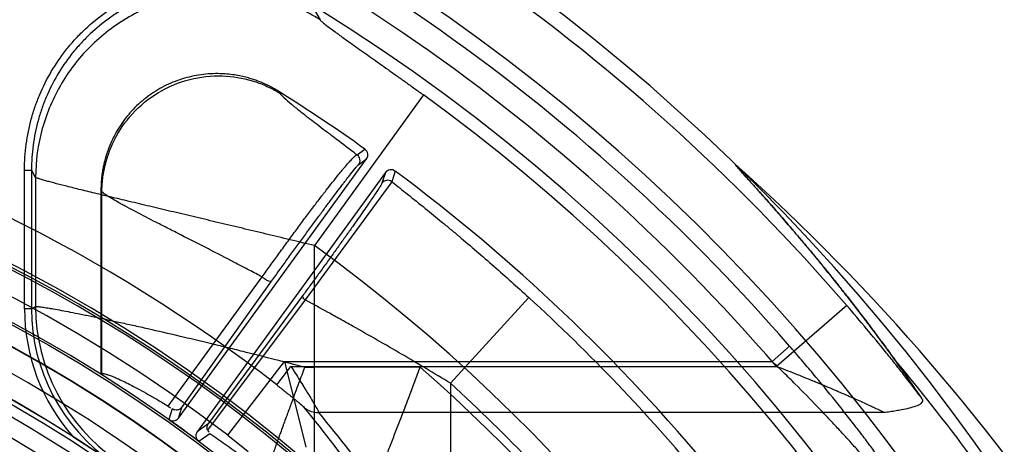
# Model space of a CAD drawing. Header units: millimetres. Extents: x 0 to 297, y 0 to 210.
# Tile 102 of 256: x 146.053 to 146.349, y 93.556 to 93.684. Entities that reach past the tile are written whole.
import ezdxf

# ---------------------------------------------------------------- set-up
doc = ezdxf.new("R2010")
doc.units = ezdxf.units.MM
doc.header["$LTSCALE"] = 16.335
doc.layers.get('0').update_dxf_attribs({"linetype": 'CONTINUOUS'})
for name, color, linetype in [('01_GLOBAL', 7, 'CONTINUOUS'), ('INTFCLR_1', 7, 'CONTINUOUS'), ('INTFCLR_144815', 7, 'CONTINUOUS')]:
    doc.layers.add(name, color=color, linetype=linetype)

msp = doc.modelspace()

# ---------------------------------------------------------------- linework, layer by layer
at = {"color": 7, "linetype": 'Continuous'}
msp.add_circle((146.8548034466, 92.13446435), 2.66, dxfattribs=at)
at = {"color": 9, "linetype": 'Continuous'}
msp.add_arc((146.8548034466, 92.13446435), 2.6259090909, 92.9674534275, 177.0325465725, dxfattribs=at)
at = {"layer": '01_GLOBAL', "color": 7, "linetype": 'Continuous'}
msp.add_circle((146.8548034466, 92.13446435), 2.695, dxfattribs=at)
at = {"layer": 'INTFCLR_1', "color": 6, "linetype": 'Continuous'}
for radius in [0.4224162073, 0.4014439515]:
    msp.add_arc((145.8396077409, 93.1986600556), radius, 270, 90.00000002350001, dxfattribs=at)
at = {"layer": 'INTFCLR_144815', "color": 9, "linetype": 'Continuous'}
for p, q in [((146.1421125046, 93.6863549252), (146.1435422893, 93.68401932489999)), ((146.1314806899, 93.6618750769), (146.131162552, 93.662415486)), ((146.174618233, 93.66139864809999), (146.1418235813, 93.6161005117)), ((146.1546590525, 93.6434174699), (146.1570268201, 93.64511110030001)), ((146.1551455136, 93.6404720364), (146.1575070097, 93.6421654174)), ((146.0546149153, 93.5971215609), (146.0546149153, 93.6388320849)), ((146.0546149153, 93.6388320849), (146.0567120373, 93.6388320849)), ((146.0579387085, 93.63662381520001), (146.0567120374, 93.6388329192)), ((146.0567120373, 93.6388320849), (146.0567120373, 93.5971215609)), ((146.1631701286, 93.63805092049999), (146.1621587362, 93.6348711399)), ((146.1661200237, 93.63850449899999), (146.1651107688, 93.6353183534)), ((146.0579387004, 93.6366221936), (146.0579387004, 93.59776752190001)), ((146.1651107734, 93.6353183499), (146.1390874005, 93.59975362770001)), ((146.0778957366, 93.63230395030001), (146.0776077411, 93.63282538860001)), ((146.0778957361, 93.577520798), (146.0778957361, 93.63230382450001)), ((146.1418235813, 93.52365919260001), (146.1418235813, 93.6161005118)), ((146.0978768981, 93.56780029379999), (146.1261267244, 93.60667945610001)), ((146.1019122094, 93.56747160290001), (146.1289578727, 93.6054453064)), ((146.1390874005, 93.59975362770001), (146.1096442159, 93.56062464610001)), ((146.138262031, 93.60098777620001), (146.1098883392, 93.56250660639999)), ((146.2063114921, 93.60052021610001), (146.1827518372, 93.57470186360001)), ((146.0567120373, 93.5971215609), (146.0546149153, 93.5971215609)), ((146.0567120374, 93.5971215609), (146.0579386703, 93.59776750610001)), ((146.3020057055, 93.598073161), (146.2808170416, 93.57977067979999)), ((146.2847753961, 93.5858920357), (146.2794941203, 93.5812980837)), ((146.115761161, 93.5590856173), (146.1327794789, 93.5812973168)), ((146.1327799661, 93.58129794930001), (146.1392742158, 93.5554688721)), ((146.1327800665, 93.5812980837), (146.2794941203, 93.5812980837)), ((146.1304793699, 93.57423970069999), (146.1347628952, 93.57977067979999)), ((146.1347628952, 93.57977067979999), (146.2808170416, 93.57977067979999)), ((146.138910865, 93.57958200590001), (146.1418235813, 93.57958200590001)), ((146.1736737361, 93.5795824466), (146.1418235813, 93.5795824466)), ((146.1827518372, 93.57470186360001), (146.1827518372, 93.53585427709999)), ((146.0990218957, 93.5670412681), (146.098008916, 93.5638440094)), ((146.1008950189, 93.5642456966), (146.1019123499, 93.56747179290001)), ((146.3131882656, 93.56590210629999), (146.1431708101, 93.56590210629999)), ((146.1098885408, 93.5625068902), (146.1065582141, 93.560131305)), ((146.107067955, 93.5572622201), (146.1104030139, 93.5596479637)), ((146.1157611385, 93.55908558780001), (146.1218753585, 93.5542159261))]:
    msp.add_line(p, q, dxfattribs=at)
at = {"layer": 'INTFCLR_144815', "color": 6, "linetype": 'Continuous'}
for p, q in [((146.1008948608, 93.5642454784), (146.1575070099, 93.6421654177)), ((146.1631701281, 93.6380509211), (146.106557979, 93.5601309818)), ((146.0776077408, 93.63282537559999), (146.0776077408, 93.57736167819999)), ((146.0776077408, 93.5773616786), (146.0778957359, 93.5775207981)), ((146.0978768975, 93.5678002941), (146.0985612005, 93.567358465)), ((146.0985827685, 93.5634700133), (146.0980089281, 93.5638440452)), ((146.1096442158, 93.56062464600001), (146.1100183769, 93.55999013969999)), ((146.0691395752, 93.5587213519), (146.0780241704, 93.55295220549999)), ((146.1065349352, 93.5576924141), (146.107067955, 93.5572622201))]:
    msp.add_line(p, q, dxfattribs=at)
for radius in [0.4466793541, 0.4256665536]:
    msp.add_circle((145.8396077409, 93.1986600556), radius, dxfattribs=at)
for centre, radius, start, end in [((145.8396077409, 93.1986600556), 0.6157754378, 313.9937911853, 154.5150993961), ((145.8396077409, 93.1986600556), 0.5947754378, 312.9543589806, 154.5144414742), ((145.8396077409, 93.1986600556), 0.5751005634, 282.2440355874, 71.2863570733), ((145.8396077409, 93.1986600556), 0.4627266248, 45.0000000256, 314.9999999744), ((145.8396077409, 93.1986600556), 0.5477895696, 54.5878227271, 57.84315343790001), ((145.8396077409, 93.1986600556), 0.4618985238, 44.999999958, 315.000000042), ((145.8396077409, 93.1986600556), 0.461229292, 44.99999997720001, 315.0000000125), ((145.8396077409, 93.1986600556), 0.4472794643, 47.86578076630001, 312.1342192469), ((146.1558086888, 93.6434006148), 0.0020999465, 323.9714246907, 54.5433990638), ((145.8396077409, 93.1986600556), 0.4408857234, 45.72777364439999, 314.2722263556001), ((146.1648696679, 93.6368175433), 0.0020998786, 53.4542780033, 144.0311291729), ((145.8396077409, 93.1986600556), 0.5477895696, 39.5878227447, 53.41217725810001), ((145.8396077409, 93.1986600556), 0.4268887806, 45.6663486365, 314.3336513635), ((145.8396077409, 93.1986600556), 0.427, 57.4833087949, 79.3673701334), ((145.8396077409, 93.1986600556), 0.4169682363, 25.6072723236, 64.3927276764), ((145.8396077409, 93.1986600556), 0.4473594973, 53.2829108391, 54.71708917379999)]:
    msp.add_arc(centre, radius, start, end, dxfattribs=at)
at = {"layer": 'INTFCLR_144815', "color": 9, "linetype": 'Continuous'}
for centre, radius, start, end in [((145.8396077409, 93.1986600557), 0.6110177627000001, 40.82000966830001, 69.7456365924), ((145.8396077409, 93.1986600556), 0.5900193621, 41.0185890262, 70.4297169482), ((145.8396077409, 93.1986600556), 0.5830188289, 40.8200096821, 70.5083984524), ((145.8396077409, 93.1986600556), 0.5712784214, 292.4997540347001, 54.0964566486), ((145.8396077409, 93.1986600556), 0.4750435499, 52.2436298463, 75.5403197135), ((145.8396077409, 93.1986600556), 0.4540564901, 52.5411294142, 307.4588705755), ((146.1534439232, 93.6417037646), 0.002100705, 324.1003936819, 54.6608637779), ((145.8384874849, 93.1598891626), 0.6449063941, 33.2549236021, 48.17648278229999), ((145.8396077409, 93.1986600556), 0.44073522, 45.7280221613, 314.2719778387), ((146.1638559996, 93.6336334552), 0.0021007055, 53.3243867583, 143.8995830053), ((145.8396077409, 93.1986600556), 0.4337362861, 45.73034182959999, 314.2696581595), ((145.8396102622, 93.1986612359), 0.5153523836, 292.4997540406, 54.09645665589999), ((145.8396077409, 93.1986600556), 0.5440250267, 39.7244769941, 47.61905441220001), ((146.1126240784, 93.5971158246), 0.0580090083, 179.9943333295, 221.4427913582), ((146.1126197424, 93.59711341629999), 0.0559076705, 179.9916531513, 235.5892274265), ((146.1140253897, 93.5978535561), 0.0560869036, 180.0878887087, 235.4165365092), ((145.8383095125, 93.1805082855), 0.6241853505, 32.7308374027, 39.9894278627), ((145.8396257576, 93.1986643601), 0.5066391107, 311.2505121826, 48.7494878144), ((145.8396077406, 93.19866005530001), 0.5090729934, 39.83249369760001, 47.61905440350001), ((145.8251713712, 93.3084428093), 0.4066947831, 31.3807382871, 39.5495269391), ((145.8250203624, 93.301668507), 0.4135687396, 31.5629655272, 39.7106601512)]:
    msp.add_arc(centre, radius, start, end, dxfattribs=at)
at = {"layer": 'INTFCLR_144815', "color": 6, "linetype": 'Continuous'}
msp.add_ellipse((145.8396077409, 93.23595925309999), major_axis=(0, 0.5898045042), ratio=0.9979983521, start_param=-0.9685585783, end_param=-0.9445698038, dxfattribs=at)
at = {"layer": 'INTFCLR_144815', "color": 9, "linetype": 'Continuous'}
for points, knots in [([(146.0546149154, 93.6388320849), (146.0546152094, 93.6414435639), (146.0549622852, 93.64660987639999), (146.0562341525, 93.65291955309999), (146.0577653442, 93.6578971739), (146.0596320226, 93.6627607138), (146.0625211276, 93.6685050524), (146.0661796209, 93.67386460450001), (146.0695411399, 93.6778520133), (146.0731237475, 93.68156353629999), (146.0770511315, 93.6848943), (146.0813379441, 93.68784362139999), (146.0858235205, 93.69050025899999), (146.0916608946, 93.69320296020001), (146.0972243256, 93.6949301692), (146.1010518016, 93.69576977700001), (146.1036023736, 93.69623955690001), (146.1080816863, 93.69683362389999), (146.1132284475, 93.69699939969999), (146.1177589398, 93.6966911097), (146.1202428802, 93.6963945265), (146.1214168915, 93.69621773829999), (146.1219469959, 93.69613042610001)], [0, 0, 0, 0, 0.07717683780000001, 0.1543536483, 0.1929420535, 0.2315304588, 0.3087072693, 0.3858840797, 0.424472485, 0.4630608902, 0.5402377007, 0.5788261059, 0.6174145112, 0.6945913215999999, 0.7717681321, 0.7910623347, 0.8103565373, 0.8489449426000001, 0.9261217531, 0.9647101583, 0.9840043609, 1, 1, 1, 1]), ([(146.1421128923, 93.6863555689), (146.1412559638, 93.68688732), (146.1398434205, 93.687712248), (146.1378408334, 93.68876779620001), (146.1344702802, 93.6904030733), (146.129126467, 93.69246753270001), (146.1236570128, 93.6937641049), (146.1199602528, 93.6943210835), (146.1175787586, 93.6946054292), (146.1132252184, 93.6949042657), (146.1082332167, 93.6947460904), (146.1039167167, 93.6941733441), (146.1014598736, 93.69372077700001), (146.0978001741, 93.6929182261), (146.0924279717, 93.6912570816), (146.0867592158, 93.68862845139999), (146.0824652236, 93.6860840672), (146.0783531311, 93.68325659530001), (146.0745417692, 93.6800261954), (146.0710830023, 93.6764398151), (146.0678648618, 93.67262058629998), (146.0643384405, 93.6674598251), (146.0615318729, 93.6618752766), (146.0597468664, 93.6572133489), (146.0582773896, 93.6524417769), (146.0570417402, 93.64631372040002), (146.0567115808, 93.6413276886), (146.0567120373, 93.6388320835)], [0, 0, 0, 0, 0.0254375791, 0.0412343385, 0.0570889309, 0.1199202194, 0.1852720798, 0.1983616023, 0.2142122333, 0.2457541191, 0.3083631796, 0.3397462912, 0.3555174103, 0.3713614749, 0.4342395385, 0.4968767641, 0.5284769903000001, 0.5600464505, 0.6226733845, 0.6540495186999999, 0.6856454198, 0.7485590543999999, 0.811206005, 0.8427983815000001, 0.8743896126, 0.9370533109, 1, 1, 1, 1]), ([(146.1435422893, 93.68401932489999), (146.139354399, 93.68661305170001), (146.1302315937, 93.690702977), (146.1154451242, 93.6930172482), (146.1005413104, 93.691381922), (146.0865754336, 93.68590586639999), (146.0745218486, 93.6769759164), (146.0652255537, 93.6652125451), (146.0593389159, 93.65145234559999), (146.0579632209, 93.6415497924), (146.0579387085, 93.63662381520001)], [0, 0, 0, 0, 0.1247496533, 0.2496900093, 0.3747967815, 0.4999999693, 0.6252031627, 0.75030995, 0.8752503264, 1, 1, 1, 1]), ([(146.1435422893, 93.68401932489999), (146.1436354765, 93.6838662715), (146.1439856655, 93.6835219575), (146.1446679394, 93.6829228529), (146.1456681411, 93.682132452), (146.1469467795, 93.6811631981), (146.148180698, 93.6802563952), (146.1492878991, 93.6794528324), (146.1505354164, 93.6785544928), (146.1522066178, 93.6773612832), (146.1543331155, 93.6758527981), (146.1566016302, 93.6742487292), (146.1589856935, 93.6725639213), (146.1614602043, 93.6708132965), (146.1635696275, 93.6693170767), (146.1652930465, 93.66809140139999), (146.1670516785, 93.6668382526), (146.169266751, 93.6652546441), (146.1719377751, 93.66333582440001), (146.1737228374, 93.6620469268), (146.174618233, 93.66139864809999)], [0, 0, 0, 0, 0.0139781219, 0.0377492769, 0.0711402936, 0.1132430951, 0.1629692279, 0.1905692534, 0.2199650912, 0.2828889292, 0.3507530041, 0.4233452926, 0.4996194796, 0.5784793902, 0.6597967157, 0.7013599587, 0.7434501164, 0.8282480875, 0.9137678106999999, 1, 1, 1, 1]), ([(146.0778957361, 93.63230385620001), (146.0778989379, 93.6329489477), (146.0779419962, 93.63425978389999), (146.0781832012, 93.63695210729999), (146.0790810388, 93.6419454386), (146.0818621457, 93.6491739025), (146.0876779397, 93.6570406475), (146.0957945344, 93.663205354), (146.1053371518, 93.6667860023), (146.1150932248, 93.66751276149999), (146.1226915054, 93.666012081), (146.1273947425, 93.6641100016), (146.1295163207, 93.6630243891), (146.1306568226, 93.6623779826), (146.1312091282, 93.6620443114), (146.1314806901, 93.6618750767)], [0, 0, 0, 0, 0.0260957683, 0.0530223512, 0.1092920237, 0.2308962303, 0.3625928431, 0.4999984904, 0.6374041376, 0.7691007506, 0.8907049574, 0.9469746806, 0.9739012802, 0.9870561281, 1, 1, 1, 1]), ([(146.1314806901, 93.6618750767), (146.1317687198, 93.6613843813), (146.1329512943, 93.66028165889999), (146.1343788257, 93.6590358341), (146.1356923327, 93.6579669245), (146.1368221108, 93.6570601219), (146.1391346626, 93.65524355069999), (146.1420124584, 93.6530389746), (146.1447193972, 93.65098053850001), (146.1464347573, 93.6496782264), (146.1492536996, 93.64753860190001), (146.152001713, 93.6454501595), (146.1542920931, 93.6436984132), (146.1546589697, 93.6434175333)], [0, 0, 0, 0, 0.0575478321, 0.160403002, 0.1931356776, 0.2286681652, 0.3069583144, 0.4905315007, 0.5953295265, 0.6509068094, 0.7083610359, 0.9532674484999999, 1, 1, 1, 1]), ([(146.1261267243, 93.60667945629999), (146.1269247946, 93.6078056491), (146.1285489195, 93.61008284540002), (146.1306068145, 93.6129376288), (146.1322881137, 93.61525294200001), (146.1339781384, 93.6175697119), (146.1356641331, 93.61986285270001), (146.1373411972, 93.62212653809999), (146.1389695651, 93.62431471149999), (146.1409357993, 93.6269338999), (146.1428555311, 93.62946198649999), (146.1443199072, 93.63137115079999), (146.1456629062, 93.6331080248), (146.1472164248, 93.6350942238), (146.1486936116, 93.6369467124), (146.1497727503, 93.6382724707), (146.1506941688, 93.6393858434), (146.1515416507, 93.6403854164), (146.1523216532, 93.6412699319), (146.1529393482, 93.6419469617), (146.1535685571, 93.6426028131), (146.1541642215, 93.6431342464), (146.154514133, 93.6433836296), (146.1546590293, 93.6434174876)], [0, 0, 0, 0, 0.0888715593, 0.180088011, 0.2265848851, 0.2731028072, 0.3647256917, 0.4098410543, 0.4544924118, 0.5403426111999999, 0.6207090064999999, 0.6588749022, 0.6952605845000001, 0.7620698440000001, 0.8212274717, 0.8478087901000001, 0.8721324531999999, 0.9142759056, 0.9321869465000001, 0.9480425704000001, 0.9733338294, 0.9904194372, 1, 1, 1, 1]), ([(146.1289578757, 93.60544531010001), (146.1297134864, 93.6064996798), (146.1312477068, 93.6086344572), (146.1331848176, 93.61131565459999), (146.1347638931, 93.61349311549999), (146.1363491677, 93.61567363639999), (146.1379264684, 93.61783515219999), (146.13949165, 93.61997183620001), (146.1410097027, 93.6220387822), (146.1428371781, 93.6245172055), (146.1446151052, 93.6269145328), (146.1459670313, 93.6287285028), (146.1472034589, 93.63038163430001), (146.1486282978, 93.6322764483), (146.1499747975, 93.6340507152), (146.1509511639, 93.63532698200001), (146.1517806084, 93.63640114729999), (146.15289759, 93.6378528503), (146.1540806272, 93.6392547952), (146.154841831, 93.64025280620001), (146.1551455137, 93.6404720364)], [0, 0, 0, 0, 0.0889573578, 0.1802847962, 0.2268392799, 0.2734162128, 0.3651632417, 0.4103420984, 0.4550539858, 0.5410331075, 0.6215163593, 0.6597363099, 0.6961802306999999, 0.7630868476, 0.8223162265, 0.8489325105, 0.8732758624, 0.9154168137, 0.9743142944, 1, 1, 1, 1]), ([(146.141823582, 93.6161005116), (146.13939874, 93.6166857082), (146.1345653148, 93.61784885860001), (146.1273399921, 93.6195820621), (146.1213509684, 93.6210113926), (146.1165970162, 93.62214378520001), (146.1119367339, 93.6232519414), (146.1062345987, 93.6246051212), (146.0995490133, 93.6261890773), (146.0931102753, 93.62771455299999), (146.0869862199, 93.6291681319), (146.0812485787, 93.63053611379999), (146.076738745, 93.6316197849), (146.0733724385, 93.6324373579), (146.070393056, 93.63316725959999), (146.0670813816, 93.63399200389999), (146.0640595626, 93.6347671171), (146.0620097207, 93.63531836), (146.0604978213, 93.63573536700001), (146.0591664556, 93.63615231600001), (146.0582267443, 93.6364490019), (146.0579387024, 93.63662259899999)], [0, 0, 0, 0, 0.0866382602, 0.172668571, 0.2580713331, 0.3004928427, 0.3424040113, 0.4244468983, 0.5040415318, 0.5810379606, 0.6542699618, 0.7226536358, 0.7859053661, 0.8153652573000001, 0.8429722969, 0.8924454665, 0.9339049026, 0.9513093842, 0.9661907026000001, 0.9883191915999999, 1, 1, 1, 1]), ([(146.1621587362, 93.6348711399), (146.1620456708, 93.6345181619), (146.1616067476, 93.6339112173), (146.1609727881, 93.6328791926), (146.1597677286, 93.6310914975), (146.1582951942, 93.6289332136), (146.1565479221, 93.6264245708), (146.1549611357, 93.6241631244), (146.1532079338, 93.6216829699), (146.1516480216, 93.6194894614), (146.1503277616, 93.61764046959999), (146.1489374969, 93.61569857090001), (146.1471493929, 93.6132103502), (146.1453274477, 93.6106869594), (146.1438402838, 93.60863424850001), (146.1423460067, 93.6065764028), (146.1404887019, 93.6040272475), (146.1390023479, 93.6019966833), (146.1382620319, 93.6009877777)], [0, 0, 0, 0, 0.0268113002, 0.0530056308, 0.08805323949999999, 0.1825130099, 0.2421459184, 0.3091654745, 0.3823602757, 0.4618483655, 0.5038694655, 0.5467077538, 0.6346082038, 0.725515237, 0.7718486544, 0.8179689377, 0.9094787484, 1, 1, 1, 1]), ([(146.165110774, 93.63531834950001), (146.1666924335, 93.63407560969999), (146.1700633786, 93.6314084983), (146.1750579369, 93.6273926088), (146.1793390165, 93.6238897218), (146.1827170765, 93.62108849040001), (146.1880032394, 93.6166630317), (146.1959257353, 93.6098665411), (146.2028561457, 93.6036732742), (146.2063114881, 93.60052021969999)], [0, 0, 0, 0, 0.1118698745, 0.2390596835, 0.3564268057, 0.4195062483, 0.4831236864, 0.7398447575, 1, 1, 1, 1]), ([(146.1261267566, 93.6066794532), (146.1248296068, 93.6073630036), (146.1227511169, 93.60845405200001), (146.1199010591, 93.6099405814), (146.1159292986, 93.6120042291), (146.1122202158, 93.6139158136), (146.1065817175, 93.6168060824), (146.1027332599, 93.6187680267), (146.0987865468, 93.6207792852), (146.0963851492, 93.6220042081), (146.0925993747, 93.6239390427), (146.0885771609, 93.6260143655), (146.085338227, 93.6277307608), (146.0837585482, 93.62858889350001), (146.0819349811, 93.62959154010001), (146.0799787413, 93.6307681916), (146.078318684, 93.6317934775), (146.0778957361, 93.63230385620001)], [0, 0, 0, 0, 0.0804855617, 0.1288575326, 0.1764491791, 0.3261789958, 0.3579077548, 0.5242558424, 0.5632992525, 0.6010628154, 0.6722339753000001, 0.7966766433, 0.8495188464, 0.8734226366, 0.8953877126, 0.9636142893, 1, 1, 1, 1]), ([(146.1289578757, 93.60544531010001), (146.1288725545, 93.60533872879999), (146.1284029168, 93.6052746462), (146.1277011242, 93.6055461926), (146.1268700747, 93.60601836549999), (146.126350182, 93.6064536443), (146.1261267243, 93.60667945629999)], [0, 0, 0, 0, 0.126191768, 0.3760774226, 0.7063605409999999, 1, 1, 1, 1]), ([(146.1390874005, 93.59975362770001), (146.1389501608, 93.59987538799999), (146.1386591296, 93.6001632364), (146.138343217, 93.6005234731), (146.1382036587, 93.6008954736), (146.1382620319, 93.6009877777)], [0, 0, 0, 0, 0.3593270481, 0.7861028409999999, 1, 1, 1, 1]), ([(146.1827518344, 93.5747018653), (146.1778850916, 93.5776657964), (146.1681213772, 93.5834778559), (146.1570382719, 93.58982525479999), (146.149642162, 93.5939592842), (146.1449010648, 93.5965854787), (146.1413822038, 93.59850923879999), (146.1390874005, 93.59975362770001)], [0, 0, 0, 0, 0.3395500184, 0.6770394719, 0.7610295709, 0.8444453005, 1, 1, 1, 1]), ([(146.0579387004, 93.59776752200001), (146.0581311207, 93.59780121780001), (146.0586908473, 93.5977590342), (146.0597525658, 93.5976487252), (146.0609384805, 93.59746835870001), (146.0621216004, 93.597277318), (146.064546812, 93.596862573), (146.0677134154, 93.5962649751), (146.0710973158, 93.59559311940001), (146.0733358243, 93.5951379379), (146.0771329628, 93.59435471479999), (146.0817769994, 93.5933638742), (146.0865546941, 93.5923121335), (146.0894731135, 93.5916609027), (146.0940867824, 93.59062077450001), (146.1012240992, 93.588974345), (146.1092690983, 93.5870566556), (146.1158740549, 93.5854448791), (146.1225905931, 93.58378106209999), (146.1293256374, 93.58207453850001), (146.1353283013, 93.5805210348), (146.13796551, 93.5798304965), (146.1389125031, 93.57958157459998)], [0, 0, 0, 0, 0.007057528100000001, 0.0199968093, 0.0387483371, 0.05030677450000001, 0.0633100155, 0.1276290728, 0.1667251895, 0.1879489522, 0.2101566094, 0.3067956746, 0.3595012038, 0.3868973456, 0.4148251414, 0.5303667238, 0.6515226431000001, 0.7136148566, 0.7759916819, 0.9015111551, 0.9646249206, 1, 1, 1, 1]), ([(146.3246748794, 93.57007665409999), (146.324448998, 93.57037502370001), (146.3225884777, 93.5728271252), (146.3198312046, 93.5763962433), (146.3168119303, 93.5802151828), (146.3149993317, 93.5824806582), (146.3122021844, 93.5859486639), (146.3079015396, 93.5911741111), (146.3039958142, 93.59576920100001), (146.3020057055, 93.598073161)], [0, 0, 0, 0, 0.0311601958, 0.2562938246, 0.3755179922, 0.436517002, 0.4978754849, 0.7465020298, 1, 1, 1, 1]), ([(146.3163673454, 93.54584224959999), (146.3160000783, 93.5463682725), (146.3153510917, 93.54728809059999), (146.3140498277, 93.5491100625), (146.3127452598, 93.5509101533), (146.3113207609, 93.5528505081), (146.3096984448, 93.5550403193), (146.3075091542, 93.557954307), (146.3052064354, 93.5609629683), (146.3032534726, 93.5634787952), (146.3011973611, 93.56610206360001), (146.2974325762, 93.57083536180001), (146.2935492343, 93.5755747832), (146.2901134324, 93.5796659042), (146.2877580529, 93.58244247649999), (146.2859735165, 93.58451463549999), (146.2847753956, 93.58589203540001)], [0, 0, 0, 0, 0.0377150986, 0.0661774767, 0.1316218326, 0.1684043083, 0.2076852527, 0.2918342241, 0.3826682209, 0.4304127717, 0.4790648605, 0.5786084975, 0.7859529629, 0.8392389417, 0.892678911, 1, 1, 1, 1]), ([(146.3122709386, 93.5463832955), (146.3118043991, 93.5470681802), (146.310869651, 93.5481103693), (146.3097064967, 93.54951040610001), (146.3084178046, 93.55100944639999), (146.3071299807, 93.55249236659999), (146.3057233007, 93.5540901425), (146.304118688, 93.5558932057), (146.3019556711, 93.55829515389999), (146.2996807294, 93.56077124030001), (146.2977517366, 93.5628422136), (146.2957193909, 93.565003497), (146.2919940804, 93.5689063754), (146.2881589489, 93.5728079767), (146.2847676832, 93.5761716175), (146.2824394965, 93.5784593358), (146.2806786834, 93.5801667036), (146.27949412, 93.581298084)], [0, 0, 0, 0, 0.0518836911, 0.0872979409, 0.1140427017, 0.1756301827, 0.210274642, 0.247320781, 0.3267487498, 0.4126459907, 0.4578406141, 0.5039442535, 0.5983910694, 0.7956393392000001, 0.8464450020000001, 0.8974427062, 1, 1, 1, 1]), ([(146.1347628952, 93.57977067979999), (146.1352052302, 93.57908842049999), (146.1360758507, 93.57772597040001), (146.1373651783, 93.5756895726), (146.1384172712, 93.5740011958), (146.139241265, 93.5726633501), (146.1400280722, 93.57137466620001), (146.1409498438, 93.56985674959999), (146.1420539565, 93.56793482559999), (146.1428531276, 93.5666689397), (146.1431708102, 93.56590210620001)], [0, 0, 0, 0, 0.1503662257, 0.2990004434, 0.4457214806, 0.5182532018, 0.5895613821, 0.7249663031, 0.8465029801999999, 1, 1, 1, 1]), ([(146.3131882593, 93.5659021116), (146.3124029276, 93.56631294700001), (146.311139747, 93.5669022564), (146.3087424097, 93.5680316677), (146.3064684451, 93.5690706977), (146.3042926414, 93.5700470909), (146.3028932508, 93.57066738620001), (146.3005944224, 93.57168002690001), (146.2978034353, 93.5728843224), (146.2949380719, 93.5740926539), (146.2932118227, 93.57481180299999), (146.2905284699, 93.57592166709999), (146.286401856, 93.5775915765), (146.2827024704, 93.5790435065), (146.2808170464, 93.5797706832)], [0, 0, 0, 0, 0.0754796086, 0.1186448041, 0.2257035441, 0.2883782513, 0.3217450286, 0.3560616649, 0.5023046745, 0.5806081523, 0.6208920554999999, 0.6615629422, 0.8279043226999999, 1, 1, 1, 1]), ([(146.1304793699, 93.57423970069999), (146.1309130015, 93.5739038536), (146.1317711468, 93.5732347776), (146.1330404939, 93.57223089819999), (146.1342787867, 93.57123824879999), (146.1354642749, 93.57026962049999), (146.1365708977, 93.5693595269), (146.1376559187, 93.56840873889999), (146.138426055, 93.567814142), (146.138763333, 93.56740367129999)], [0, 0, 0, 0, 0.1531500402, 0.3038366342, 0.4518873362, 0.5962650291, 0.7313885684, 0.8516566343, 1, 1, 1, 1]), ([(146.138763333, 93.56740367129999), (146.1393766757, 93.5669122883), (146.140789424, 93.5661366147), (146.1423812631, 93.565889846), (146.1431708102, 93.56590210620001)], [0, 0, 0, 0, 0.4988139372, 1, 1, 1, 1])]:
    msp.add_open_spline(points, degree=3, knots=knots, dxfattribs=at)
at = {"layer": 'INTFCLR_144815', "color": 6, "linetype": 'Continuous'}
for points, knots in [([(146.1311626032, 93.66241556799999), (146.1307253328, 93.66269047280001), (146.1298910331, 93.6631895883), (146.1286817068, 93.6638470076), (146.1275816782, 93.66439378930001), (146.1265145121, 93.6648810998), (146.125394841, 93.6653486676), (146.124140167, 93.6658202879), (146.1227203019, 93.66628991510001), (146.1211073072, 93.6667442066), (146.1192679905, 93.6671634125), (146.1171627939, 93.6675186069), (146.1147427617, 93.66776754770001), (146.1120399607, 93.66784458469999), (146.1091657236, 93.66769200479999), (146.1062624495, 93.6672917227), (146.103406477, 93.66665007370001), (146.1006181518, 93.66577262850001), (146.0979148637, 93.6646654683), (146.0953155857, 93.66333663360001), (146.0928385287, 93.66179608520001), (146.0904992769, 93.660054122), (146.0883139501, 93.65812271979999), (146.0862985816, 93.6560163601), (146.0844669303, 93.6537505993), (146.08287824, 93.65141070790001), (146.0815789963, 93.649124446), (146.0805708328, 93.64701431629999), (146.0798019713, 93.6451089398), (146.0792150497, 93.6433880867), (146.078768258, 93.6418346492), (146.0784295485, 93.64043069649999), (146.0781747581, 93.6391605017), (146.0779836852, 93.63799957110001), (146.0778337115, 93.63686382), (146.0777142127, 93.6356602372), (146.0776287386, 93.6343007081), (146.0776077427, 93.6333375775), (146.0776077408, 93.63282537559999)], [0, 0, 0, 0, 0.0207809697, 0.0391000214, 0.0553677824, 0.0701952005, 0.08629333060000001, 0.1041769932, 0.1241110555, 0.1464456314, 0.1715734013, 0.1999753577, 0.2322905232, 0.2693773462, 0.308648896, 0.3479582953, 0.3871533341, 0.4262816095, 0.4654291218, 0.5045475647, 0.5435966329, 0.582655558, 0.62175638, 0.6608012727, 0.6998089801, 0.7388430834, 0.7744593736, 0.8055075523, 0.8328653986, 0.8570792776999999, 0.8786279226, 0.8978771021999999, 0.9151700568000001, 0.9307389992, 0.9452055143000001, 0.9612552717, 0.9793921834, 1, 1, 1, 1]), ([(146.1389125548, 93.5795815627), (146.1386105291, 93.5787627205), (146.137994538, 93.5771330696), (146.1370477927, 93.5745841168), (146.1360217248, 93.5718250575), (146.1348774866, 93.5687318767), (146.1336220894, 93.5653216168), (146.132290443, 93.56168249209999), (146.1309402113, 93.5579655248), (146.1296198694, 93.5542987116), (146.1283522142, 93.5507432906), (146.1271471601, 93.54732278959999), (146.1260029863, 93.5440280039), (146.1249465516, 93.5409321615), (146.1239661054, 93.53799440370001), (146.1230899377, 93.5352923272), (146.1223158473, 93.53280938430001), (146.1216695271, 93.53062217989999), (146.1211495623, 93.528716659), (146.120758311, 93.52709728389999), (146.1205023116, 93.5257776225), (146.1203705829, 93.52463267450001), (146.1203759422, 93.523895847), (146.1205102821, 93.52354569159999)], [0, 0, 0, 0, 0.0442713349, 0.0883715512, 0.1379269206, 0.19359001, 0.2556652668, 0.3222620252, 0.3901560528, 0.4562638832, 0.5199524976, 0.5816257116, 0.6402218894, 0.6968713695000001, 0.747553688, 0.7973187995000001, 0.8409588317, 0.8794745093, 0.9130099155, 0.9411172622, 0.9640325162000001, 0.9809759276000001, 1, 1, 1, 1]), ([(146.1519169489, 93.52365919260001), (146.1520470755, 93.5239824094), (146.1522981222, 93.52460607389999), (146.1527064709, 93.5256226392), (146.153077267, 93.5265468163), (146.1534289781, 93.5274241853), (146.1537338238, 93.52818525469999), (146.1540657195, 93.5290146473), (146.154424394, 93.52991197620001), (146.1548095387, 93.5308767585), (146.1552208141, 93.53190845), (146.1556578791, 93.5330064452), (146.1561204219, 93.53417002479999), (146.1566080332, 93.5353983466), (146.1571201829, 93.53669041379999), (146.1576562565, 93.5380450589), (146.1582155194, 93.5394610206), (146.1587973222, 93.5409369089), (146.1594011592, 93.5424711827), (146.1600262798, 93.5440622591), (146.1606716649, 93.5457084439), (146.1613363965, 93.54740775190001), (146.1620195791, 93.5491579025), (146.1627202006, 93.55095640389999), (146.1634372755, 93.55280068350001), (146.1641694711, 93.55468824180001), (146.1649154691, 93.5566163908), (146.1656741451, 93.5585821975), (146.1664447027, 93.5605824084), (146.1672256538, 93.56261381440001), (146.1680152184, 93.56467340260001), (146.1688120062, 93.56675774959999), (146.1696148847, 93.56886335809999), (146.1704229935, 93.5709863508), (146.171234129, 93.57312341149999), (146.1720473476, 93.5752707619), (146.1728604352, 93.5774250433), (146.1734029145, 93.5788629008), (146.1736737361, 93.5795824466)], [0, 0, 0, 0, 0.0174191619, 0.033610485, 0.0547687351, 0.0672021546, 0.08086638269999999, 0.0957560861, 0.111863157, 0.1291780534, 0.1476902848, 0.1673883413, 0.1882597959, 0.2102894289, 0.2334582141, 0.2577443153, 0.2831230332, 0.3095687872, 0.3370553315, 0.3655535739, 0.395031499, 0.4254527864, 0.4567766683, 0.4889577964, 0.5219478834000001, 0.5557028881, 0.5901745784, 0.6253061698, 0.6610457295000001, 0.697335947, 0.7341096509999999, 0.7713188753, 0.8088941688, 0.8467695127, 0.884883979, 0.9231704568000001, 0.9615637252, 1, 1, 1, 1]), ([(146.0778957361, 93.577520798), (146.078232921, 93.57770705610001), (146.0790486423, 93.5774727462), (146.0801563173, 93.5771591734), (146.0814546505, 93.5766469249), (146.0830135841, 93.57597057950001), (146.08485198, 93.5750972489), (146.0869551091, 93.57403480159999), (146.0893231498, 93.5727745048), (146.0919512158, 93.5713119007), (146.0948371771, 93.5696395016), (146.0968360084, 93.5684371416), (146.0978768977, 93.567800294)], [0, 0, 0, 0, 0.0516664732, 0.09868849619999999, 0.1602908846, 0.2365338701, 0.3274136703, 0.4329398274, 0.5526439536, 0.6871535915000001, 0.8363320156, 1, 1, 1, 1]), ([(146.3246750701, 93.5700763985), (146.3249495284, 93.56967634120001), (146.324310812, 93.5683162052), (146.3226220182, 93.5678211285), (146.3206617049, 93.5671399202), (146.3186929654, 93.5667343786), (146.3167769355, 93.56638868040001), (146.3150198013, 93.56612800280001), (146.3137915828, 93.5659725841), (146.3131882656, 93.56590210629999)], [0, 0, 0, 0, 0.1120707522, 0.250296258, 0.4098747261, 0.5897479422, 0.7140274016, 0.8596854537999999, 1, 1, 1, 1]), ([(146.1019123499, 93.56747179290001), (146.1017163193, 93.5672067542), (146.1011830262, 93.5667735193), (146.1001046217, 93.5665537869), (146.0993581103, 93.5668047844), (146.0990218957, 93.5670412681)], [0, 0, 0, 0, 0.3093261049, 0.6142970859, 1, 1, 1, 1]), ([(146.0985827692, 93.56347001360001), (146.0988922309, 93.563375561), (146.0997719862, 93.56331091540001), (146.1005848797, 93.5638187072), (146.1008948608, 93.5642454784)], [0, 0, 0, 0, 0.380195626, 1, 1, 1, 1]), ([(146.1096441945, 93.5606246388), (146.1095362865, 93.5609236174), (146.1094519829, 93.5615956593), (146.1096951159, 93.562235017), (146.1098885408, 93.5625068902)], [0, 0, 0, 0, 0.4878721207, 1, 1, 1, 1]), ([(146.106557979, 93.5601309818), (146.1063673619, 93.55986872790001), (146.1060190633, 93.5590583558), (146.1062329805, 93.5581241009), (146.1065349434, 93.5576924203)], [0, 0, 0, 0, 0.3809657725, 1, 1, 1, 1]), ([(146.110403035, 93.55964796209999), (146.1119418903, 93.55858944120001), (146.1150935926, 93.5563797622), (146.1198995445, 93.55288328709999), (146.1249586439, 93.5490633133), (146.1302867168, 93.54488437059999), (146.1358941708, 93.5403100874), (146.1396841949, 93.5370907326), (146.1416179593, 93.5354144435)], [0, 0, 0, 0, 0.1417217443, 0.2920470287, 0.4509400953, 0.6227074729, 0.805815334, 1, 1, 1, 1])]:
    msp.add_open_spline(points, degree=3, knots=knots, dxfattribs=at)
at = {"layer": 'INTFCLR_144815', "color": 7, "linetype": 'Continuous'}
for points, knots in [([(146.2685356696, 93.64047474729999), (146.2682481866, 93.6407537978), (146.2694108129, 93.63917634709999), (146.269938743, 93.6386989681), (146.2708223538, 93.6376919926), (146.2717594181, 93.6366651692), (146.272722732, 93.6355946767), (146.2736490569, 93.6345667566), (146.274490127, 93.63363062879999), (146.2754634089, 93.63254430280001), (146.2765770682, 93.63129650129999), (146.2778040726, 93.6299152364), (146.2790679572, 93.6284848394), (146.2803476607, 93.627028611), (146.2816687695, 93.6255166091), (146.2830220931, 93.62395789), (146.2843205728, 93.622452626), (146.2855036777, 93.6210729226), (146.2866267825, 93.61975608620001), (146.2877821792, 93.61839397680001), (146.2890170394, 93.61692945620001), (146.2903559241, 93.6153312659), (146.2912745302, 93.614227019), (146.2917577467, 93.61364397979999)], [0, 0, 0, 0, 0.0338615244, 0.0673513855, 0.097873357, 0.1372741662, 0.1883226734, 0.2184307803, 0.2544281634, 0.2946305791, 0.3417222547, 0.395777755, 0.450782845, 0.503047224, 0.55962533, 0.6204818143, 0.6775118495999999, 0.7276404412, 0.7740928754, 0.8237889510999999, 0.8786004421, 0.9359986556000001, 1, 1, 1, 1]), ([(146.316537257, 93.5816386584), (146.3155767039, 93.58296914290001), (146.3136697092, 93.5855881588), (146.3108253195, 93.58942835), (146.3080515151, 93.593112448), (146.3053265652, 93.59667557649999), (146.3026272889, 93.6001522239), (146.299943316, 93.6035580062), (146.2973191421, 93.6068400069), (146.2947886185, 93.60996156), (146.2923446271, 93.612937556), (146.2899687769, 93.615795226), (146.2876624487, 93.618536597), (146.2854744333, 93.6211083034), (146.2834463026, 93.6234677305), (146.2816304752, 93.6255608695), (146.2800112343, 93.6274126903), (146.2785964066, 93.6290197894), (146.2773413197, 93.6304371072), (146.2762333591, 93.6316820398), (146.2752510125, 93.63278103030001), (146.2743931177, 93.633737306), (146.273627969, 93.63458805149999), (146.2727764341, 93.63553195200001), (146.2718555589, 93.6365545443), (146.2708682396, 93.6376337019), (146.2699072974, 93.6387394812), (146.2693203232, 93.6392703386), (146.2682667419, 93.64073559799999), (146.2685356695, 93.64047474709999)], [0, 0, 0, 0, 0.0647921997, 0.1279145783, 0.1886850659, 0.24687164, 0.3050233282, 0.3624703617, 0.4180808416, 0.4709367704, 0.5211305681, 0.5701283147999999, 0.617669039, 0.6625794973, 0.7034459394, 0.7405139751, 0.7719883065, 0.8005719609, 0.8250540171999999, 0.8467364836, 0.8663745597, 0.8832518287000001, 0.8974681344, 0.9115300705, 0.9335381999, 0.9512954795, 0.9710167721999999, 0.9852073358, 1, 1, 1, 1]), ([(146.2917577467, 93.61364397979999), (146.2920290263, 93.61331667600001), (146.2925625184, 93.6126716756), (146.2933724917, 93.61168829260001), (146.2941543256, 93.61073505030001), (146.2949670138, 93.60974011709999), (146.2958657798, 93.60863513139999), (146.2969789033, 93.6072594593), (146.298064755, 93.6059086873), (146.2990842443, 93.60463306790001), (146.2999784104, 93.60350913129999), (146.3009801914, 93.6022434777), (146.3020965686, 93.6008248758), (146.3033301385, 93.5992471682), (146.3046886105, 93.5974972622), (146.3061876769, 93.5955508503), (146.3078508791, 93.59337204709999), (146.3096973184, 93.59092905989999), (146.3117602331, 93.5881690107), (146.3140684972, 93.58504135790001), (146.3156851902, 93.58281892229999), (146.3165372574, 93.58163865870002)], [0, 0, 0, 0, 0.031502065, 0.0620272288, 0.0944077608, 0.1228602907, 0.157224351, 0.1999562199, 0.2539934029, 0.2856523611, 0.3209634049, 0.3604224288, 0.4052646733, 0.4547334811, 0.5088290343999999, 0.5694256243, 0.6367868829, 0.7119491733, 0.7963482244, 0.8921288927, 1, 1, 1, 1])]:
    msp.add_open_spline(points, degree=3, knots=knots, dxfattribs=at)

doc.saveas('drawing.dxf')
